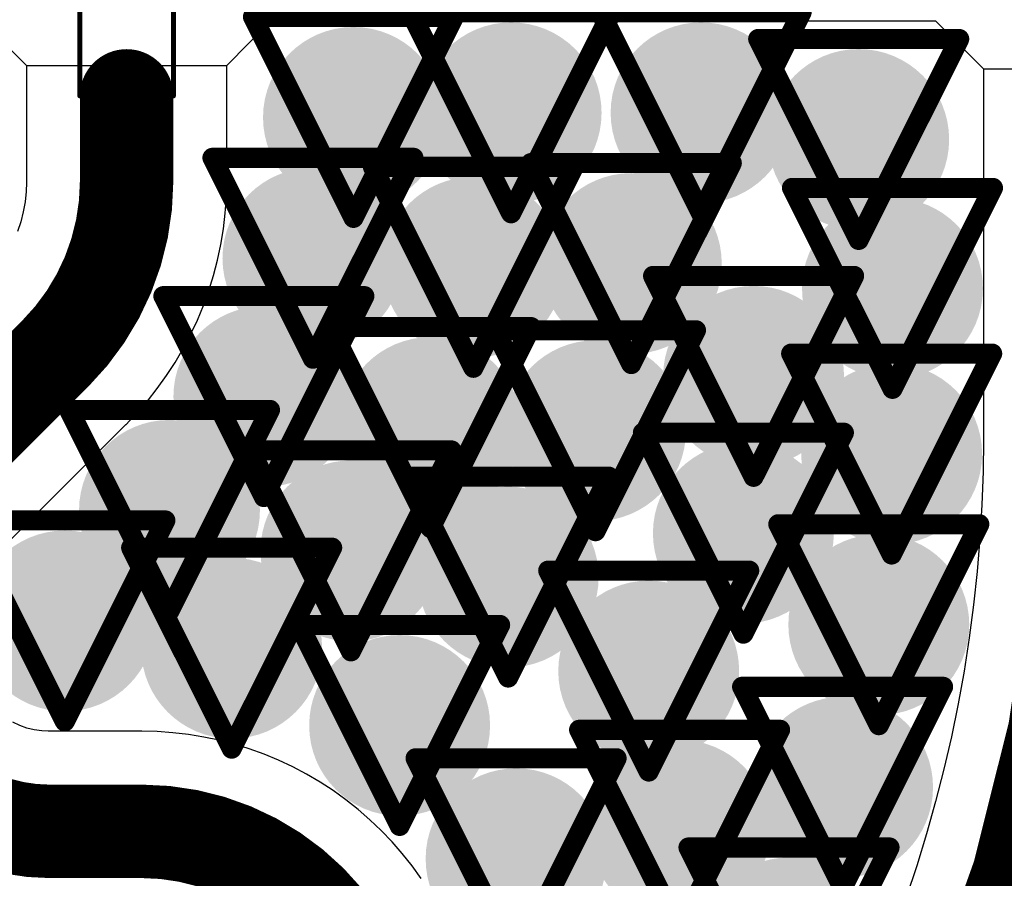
# Model space of a CAD drawing. Header units: inches. Extents: x -2.3 to 12.7, y -2.8 to 6.7.
# Tile 139 of 171: x 0.6227 to 0.7207, y 0.992 to 1.0775. Entities that reach past the tile are written whole.
import ezdxf

# ---------------------------------------------------------------- set-up
doc = ezdxf.new("R2010")
doc.units = ezdxf.units.IN
doc.header["$MEASUREMENT"] = 0
for name, color, linetype in [('Bottom Layer', 5, 'Continuous'), ('Drill Drawing', 1, 'Continuous'), ('L2_GND1', 16, 'Continuous'), ('L3_PWR1', 130, 'Continuous'), ('Top Layer', 1, 'Continuous'), ('TX', 56, 'Continuous'), ('Via Holes', 16, 'Continuous')]:
    doc.layers.add(name, color=color, linetype=linetype)

msp = doc.modelspace()

# ---------------------------------------------------------------- hatches: boundary and pattern name
at = {"layer": 'Bottom Layer'}
h = msp.add_hatch(color=5, dxfattribs=at)
edge = h.paths.add_edge_path()
edge.add_arc((0.6559052, 1.0677742), 0.009, 0, 360)
h = msp.add_hatch(color=5, dxfattribs=at)
edge = h.paths.add_edge_path()
edge.add_arc((0.6715911, 1.0682354), 0.009, 0, 360)
h = msp.add_hatch(color=5, dxfattribs=at)
edge = h.paths.add_edge_path()
edge.add_arc((0.6904906, 1.0682354), 0.009, 0, 360)
h = msp.add_hatch(color=5, dxfattribs=at)
edge = h.paths.add_edge_path()
edge.add_arc((0.7061736, 1.0655822), 0.009, 0, 360)
h = msp.add_hatch(color=5, dxfattribs=at)
edge = h.paths.add_edge_path()
edge.add_arc((0.6518714, 1.0537586), 0.009, 0, 360)
h = msp.add_hatch(color=5, dxfattribs=at)
edge = h.paths.add_edge_path()
edge.add_arc((0.6835486, 1.0532298), 0.009, 0, 360)
h = msp.add_hatch(color=5, dxfattribs=at)
edge = h.paths.add_edge_path()
edge.add_arc((0.6678362, 1.0528558), 0.009, 0, 360)
h = msp.add_hatch(color=5, dxfattribs=at)
edge = h.paths.add_edge_path()
edge.add_arc((0.7095342, 1.0507586), 0.009, 0, 360)
h = msp.add_hatch(color=5, dxfattribs=at)
edge = h.paths.add_edge_path()
edge.add_arc((0.6957168, 1.0420046), 0.009, 0, 360)
h = msp.add_hatch(color=5, dxfattribs=at)
edge = h.paths.add_edge_path()
edge.add_arc((0.64699, 1.0399922), 0.009, 0, 360)
h = msp.add_hatch(color=5, dxfattribs=at)
edge = h.paths.add_edge_path()
edge.add_arc((0.6635738, 1.0369114), 0.009, 0, 360)
h = msp.add_hatch(color=5, dxfattribs=at)
edge = h.paths.add_edge_path()
edge.add_arc((0.6799852, 1.036593), 0.009, 0, 360)
h = msp.add_hatch(color=5, dxfattribs=at)
edge = h.paths.add_edge_path()
edge.add_arc((0.709454, 1.0342718), 0.009, 0, 360)
h = msp.add_hatch(color=5, dxfattribs=at)
edge = h.paths.add_edge_path()
edge.add_arc((0.6375978, 1.0286678), 0.009, 0, 360)
h = msp.add_hatch(color=5, dxfattribs=at)
edge = h.paths.add_edge_path()
edge.add_arc((0.6947002, 1.0263946), 0.009, 0, 360)
h = msp.add_hatch(color=5, dxfattribs=at)
edge = h.paths.add_edge_path()
edge.add_arc((0.6556556, 1.0246342), 0.009, 0, 360)
h = msp.add_hatch(color=5, dxfattribs=at)
edge = h.paths.add_edge_path()
edge.add_arc((0.6712988, 1.0220282), 0.009, 0, 360)
h = msp.add_hatch(color=5, dxfattribs=at)
edge = h.paths.add_edge_path()
edge.add_arc((0.6271858, 1.0176654), 0.009, 0, 360)
h = msp.add_hatch(color=5, dxfattribs=at)
edge = h.paths.add_edge_path()
edge.add_arc((0.7081746, 1.0172882), 0.009, 0, 360)
h = msp.add_hatch(color=5, dxfattribs=at)
edge = h.paths.add_edge_path()
edge.add_arc((0.6437842, 1.0149514), 0.009, 0, 360)
h = msp.add_hatch(color=5, dxfattribs=at)
edge = h.paths.add_edge_path()
edge.add_arc((0.6852808, 1.012673), 0.009, 0, 360)
h = msp.add_hatch(color=5, dxfattribs=at)
edge = h.paths.add_edge_path()
edge.add_arc((0.660497, 1.0072582), 0.009, 0, 360)
h = msp.add_hatch(color=5, dxfattribs=at)
edge = h.paths.add_edge_path()
edge.add_arc((0.7045716, 1.0011082), 0.009, 0, 360)
h = msp.add_hatch(color=5, dxfattribs=at)
edge = h.paths.add_edge_path()
edge.add_arc((0.6883542, 0.9968258), 0.009, 0, 360)
h = msp.add_hatch(color=5, dxfattribs=at)
edge = h.paths.add_edge_path()
edge.add_arc((0.6720858, 0.9939926), 0.009, 0, 360)
h = msp.add_hatch(color=5, dxfattribs=at)
edge = h.paths.add_edge_path()
edge.add_arc((0.6992392, 0.985117), 0.009, 0, 360)
at = {"layer": 'L2_GND1'}
h = msp.add_hatch(color=16, dxfattribs=at)
edge = h.paths.add_edge_path()
edge.add_arc((0.6559052, 1.0677742), 0.009, 0, 360)
h = msp.add_hatch(color=16, dxfattribs=at)
edge = h.paths.add_edge_path()
edge.add_arc((0.6715911, 1.0682354), 0.009, 0, 360)
h = msp.add_hatch(color=16, dxfattribs=at)
edge = h.paths.add_edge_path()
edge.add_arc((0.6904906, 1.0682354), 0.009, 0, 360)
h = msp.add_hatch(color=16, dxfattribs=at)
edge = h.paths.add_edge_path()
edge.add_arc((0.7061736, 1.0655822), 0.009, 0, 360)
h = msp.add_hatch(color=16, dxfattribs=at)
edge = h.paths.add_edge_path()
edge.add_arc((0.6518714, 1.0537586), 0.009, 0, 360)
h = msp.add_hatch(color=16, dxfattribs=at)
edge = h.paths.add_edge_path()
edge.add_arc((0.6835486, 1.0532298), 0.009, 0, 360)
h = msp.add_hatch(color=16, dxfattribs=at)
edge = h.paths.add_edge_path()
edge.add_arc((0.6678362, 1.0528558), 0.009, 0, 360)
h = msp.add_hatch(color=16, dxfattribs=at)
edge = h.paths.add_edge_path()
edge.add_arc((0.7095342, 1.0507586), 0.009, 0, 360)
h = msp.add_hatch(color=16, dxfattribs=at)
edge = h.paths.add_edge_path()
edge.add_arc((0.6957168, 1.0420046), 0.009, 0, 360)
h = msp.add_hatch(color=16, dxfattribs=at)
edge = h.paths.add_edge_path()
edge.add_arc((0.64699, 1.0399922), 0.009, 0, 360)
h = msp.add_hatch(color=16, dxfattribs=at)
edge = h.paths.add_edge_path()
edge.add_arc((0.6635738, 1.0369114), 0.009, 0, 360)
h = msp.add_hatch(color=16, dxfattribs=at)
edge = h.paths.add_edge_path()
edge.add_arc((0.6799852, 1.036593), 0.009, 0, 360)
h = msp.add_hatch(color=16, dxfattribs=at)
edge = h.paths.add_edge_path()
edge.add_arc((0.709454, 1.0342718), 0.009, 0, 360)
h = msp.add_hatch(color=16, dxfattribs=at)
edge = h.paths.add_edge_path()
edge.add_arc((0.6375978, 1.0286678), 0.009, 0, 360)
h = msp.add_hatch(color=16, dxfattribs=at)
edge = h.paths.add_edge_path()
edge.add_arc((0.6947002, 1.0263946), 0.009, 0, 360)
h = msp.add_hatch(color=16, dxfattribs=at)
edge = h.paths.add_edge_path()
edge.add_arc((0.6556556, 1.0246342), 0.009, 0, 360)
h = msp.add_hatch(color=16, dxfattribs=at)
edge = h.paths.add_edge_path()
edge.add_arc((0.6712988, 1.0220282), 0.009, 0, 360)
h = msp.add_hatch(color=16, dxfattribs=at)
edge = h.paths.add_edge_path()
edge.add_arc((0.6271858, 1.0176654), 0.009, 0, 360)
h = msp.add_hatch(color=16, dxfattribs=at)
edge = h.paths.add_edge_path()
edge.add_arc((0.7081746, 1.0172882), 0.009, 0, 360)
h = msp.add_hatch(color=16, dxfattribs=at)
edge = h.paths.add_edge_path()
edge.add_arc((0.6437842, 1.0149514), 0.009, 0, 360)
h = msp.add_hatch(color=16, dxfattribs=at)
edge = h.paths.add_edge_path()
edge.add_arc((0.6852808, 1.012673), 0.009, 0, 360)
h = msp.add_hatch(color=16, dxfattribs=at)
edge = h.paths.add_edge_path()
edge.add_arc((0.660497, 1.0072582), 0.009, 0, 360)
h = msp.add_hatch(color=16, dxfattribs=at)
edge = h.paths.add_edge_path()
edge.add_arc((0.7045716, 1.0011082), 0.009, 0, 360)
h = msp.add_hatch(color=16, dxfattribs=at)
edge = h.paths.add_edge_path()
edge.add_arc((0.6883542, 0.9968258), 0.009, 0, 360)
h = msp.add_hatch(color=16, dxfattribs=at)
edge = h.paths.add_edge_path()
edge.add_arc((0.6720858, 0.9939926), 0.009, 0, 360)
h = msp.add_hatch(color=16, dxfattribs=at)
edge = h.paths.add_edge_path()
edge.add_arc((0.6992392, 0.985117), 0.009, 0, 360)
at = {"layer": 'L3_PWR1'}
h = msp.add_hatch(color=130, dxfattribs=at)
edge = h.paths.add_edge_path()
edge.add_arc((0.6559052, 1.0677742), 0.009, 0, 360)
h = msp.add_hatch(color=130, dxfattribs=at)
edge = h.paths.add_edge_path()
edge.add_arc((0.6715911, 1.0682354), 0.009, 0, 360)
h = msp.add_hatch(color=130, dxfattribs=at)
edge = h.paths.add_edge_path()
edge.add_arc((0.6904906, 1.0682354), 0.009, 0, 360)
h = msp.add_hatch(color=130, dxfattribs=at)
edge = h.paths.add_edge_path()
edge.add_arc((0.7061736, 1.0655822), 0.009, 0, 360)
h = msp.add_hatch(color=130, dxfattribs=at)
edge = h.paths.add_edge_path()
edge.add_arc((0.6518714, 1.0537586), 0.009, 0, 360)
h = msp.add_hatch(color=130, dxfattribs=at)
edge = h.paths.add_edge_path()
edge.add_arc((0.6835486, 1.0532298), 0.009, 0, 360)
h = msp.add_hatch(color=130, dxfattribs=at)
edge = h.paths.add_edge_path()
edge.add_arc((0.6678362, 1.0528558), 0.009, 0, 360)
h = msp.add_hatch(color=130, dxfattribs=at)
edge = h.paths.add_edge_path()
edge.add_arc((0.7095342, 1.0507586), 0.009, 0, 360)
h = msp.add_hatch(color=130, dxfattribs=at)
edge = h.paths.add_edge_path()
edge.add_arc((0.6957168, 1.0420046), 0.009, 0, 360)
h = msp.add_hatch(color=130, dxfattribs=at)
edge = h.paths.add_edge_path()
edge.add_arc((0.64699, 1.0399922), 0.009, 0, 360)
h = msp.add_hatch(color=130, dxfattribs=at)
edge = h.paths.add_edge_path()
edge.add_arc((0.6635738, 1.0369114), 0.009, 0, 360)
h = msp.add_hatch(color=130, dxfattribs=at)
edge = h.paths.add_edge_path()
edge.add_arc((0.6799852, 1.036593), 0.009, 0, 360)
h = msp.add_hatch(color=130, dxfattribs=at)
edge = h.paths.add_edge_path()
edge.add_arc((0.709454, 1.0342718), 0.009, 0, 360)
h = msp.add_hatch(color=130, dxfattribs=at)
edge = h.paths.add_edge_path()
edge.add_arc((0.6375978, 1.0286678), 0.009, 0, 360)
h = msp.add_hatch(color=130, dxfattribs=at)
edge = h.paths.add_edge_path()
edge.add_arc((0.6947002, 1.0263946), 0.009, 0, 360)
h = msp.add_hatch(color=130, dxfattribs=at)
edge = h.paths.add_edge_path()
edge.add_arc((0.6556556, 1.0246342), 0.009, 0, 360)
h = msp.add_hatch(color=130, dxfattribs=at)
edge = h.paths.add_edge_path()
edge.add_arc((0.6712988, 1.0220282), 0.009, 0, 360)
h = msp.add_hatch(color=130, dxfattribs=at)
edge = h.paths.add_edge_path()
edge.add_arc((0.6271858, 1.0176654), 0.009, 0, 360)
h = msp.add_hatch(color=130, dxfattribs=at)
edge = h.paths.add_edge_path()
edge.add_arc((0.7081746, 1.0172882), 0.009, 0, 360)
h = msp.add_hatch(color=130, dxfattribs=at)
edge = h.paths.add_edge_path()
edge.add_arc((0.6437842, 1.0149514), 0.009, 0, 360)
h = msp.add_hatch(color=130, dxfattribs=at)
edge = h.paths.add_edge_path()
edge.add_arc((0.6852808, 1.012673), 0.009, 0, 360)
h = msp.add_hatch(color=130, dxfattribs=at)
edge = h.paths.add_edge_path()
edge.add_arc((0.660497, 1.0072582), 0.009, 0, 360)
h = msp.add_hatch(color=130, dxfattribs=at)
edge = h.paths.add_edge_path()
edge.add_arc((0.7045716, 1.0011082), 0.009, 0, 360)
h = msp.add_hatch(color=130, dxfattribs=at)
edge = h.paths.add_edge_path()
edge.add_arc((0.6883542, 0.9968258), 0.009, 0, 360)
h = msp.add_hatch(color=130, dxfattribs=at)
edge = h.paths.add_edge_path()
edge.add_arc((0.6720858, 0.9939926), 0.009, 0, 360)
h = msp.add_hatch(color=130, dxfattribs=at)
edge = h.paths.add_edge_path()
edge.add_arc((0.6992392, 0.985117), 0.009, 0, 360)
at = {"layer": 'Top Layer'}
h = msp.add_hatch(color=1, dxfattribs=at)
edge = h.paths.add_edge_path()
edge.add_arc((0.6559052, 1.0677742), 0.009, 0, 360)
h = msp.add_hatch(color=1, dxfattribs=at)
edge = h.paths.add_edge_path()
edge.add_arc((0.6715911, 1.0682354), 0.009, 0, 360)
h = msp.add_hatch(color=1, dxfattribs=at)
edge = h.paths.add_edge_path()
edge.add_arc((0.6904906, 1.0682354), 0.009, 0, 360)
h = msp.add_hatch(color=1, dxfattribs=at)
edge = h.paths.add_edge_path()
edge.add_arc((0.7061736, 1.0655822), 0.009, 0, 360)
h = msp.add_hatch(color=1, dxfattribs=at)
edge = h.paths.add_edge_path()
edge.add_arc((0.6518714, 1.0537586), 0.009, 0, 360)
h = msp.add_hatch(color=1, dxfattribs=at)
edge = h.paths.add_edge_path()
edge.add_arc((0.6835486, 1.0532298), 0.009, 0, 360)
h = msp.add_hatch(color=1, dxfattribs=at)
edge = h.paths.add_edge_path()
edge.add_arc((0.6678362, 1.0528558), 0.009, 0, 360)
h = msp.add_hatch(color=1, dxfattribs=at)
edge = h.paths.add_edge_path()
edge.add_arc((0.7095342, 1.0507586), 0.009, 0, 360)
h = msp.add_hatch(color=1, dxfattribs=at)
edge = h.paths.add_edge_path()
edge.add_arc((0.6957168, 1.0420046), 0.009, 0, 360)
h = msp.add_hatch(color=1, dxfattribs=at)
edge = h.paths.add_edge_path()
edge.add_arc((0.64699, 1.0399922), 0.009, 0, 360)
h = msp.add_hatch(color=1, dxfattribs=at)
edge = h.paths.add_edge_path()
edge.add_arc((0.6635738, 1.0369114), 0.009, 0, 360)
h = msp.add_hatch(color=1, dxfattribs=at)
edge = h.paths.add_edge_path()
edge.add_arc((0.6799852, 1.036593), 0.009, 0, 360)
h = msp.add_hatch(color=1, dxfattribs=at)
edge = h.paths.add_edge_path()
edge.add_arc((0.709454, 1.0342718), 0.009, 0, 360)
h = msp.add_hatch(color=1, dxfattribs=at)
edge = h.paths.add_edge_path()
edge.add_arc((0.6375978, 1.0286678), 0.009, 0, 360)
h = msp.add_hatch(color=1, dxfattribs=at)
edge = h.paths.add_edge_path()
edge.add_arc((0.6947002, 1.0263946), 0.009, 0, 360)
h = msp.add_hatch(color=1, dxfattribs=at)
edge = h.paths.add_edge_path()
edge.add_arc((0.6556556, 1.0246342), 0.009, 0, 360)
h = msp.add_hatch(color=1, dxfattribs=at)
edge = h.paths.add_edge_path()
edge.add_arc((0.6712988, 1.0220282), 0.009, 0, 360)
h = msp.add_hatch(color=1, dxfattribs=at)
edge = h.paths.add_edge_path()
edge.add_arc((0.6271858, 1.0176654), 0.009, 0, 360)
h = msp.add_hatch(color=1, dxfattribs=at)
edge = h.paths.add_edge_path()
edge.add_arc((0.7081746, 1.0172882), 0.009, 0, 360)
h = msp.add_hatch(color=1, dxfattribs=at)
edge = h.paths.add_edge_path()
edge.add_arc((0.6437842, 1.0149514), 0.009, 0, 360)
h = msp.add_hatch(color=1, dxfattribs=at)
edge = h.paths.add_edge_path()
edge.add_arc((0.6852808, 1.012673), 0.009, 0, 360)
h = msp.add_hatch(color=1, dxfattribs=at)
edge = h.paths.add_edge_path()
edge.add_arc((0.660497, 1.0072582), 0.009, 0, 360)
h = msp.add_hatch(color=1, dxfattribs=at)
edge = h.paths.add_edge_path()
edge.add_arc((0.7045716, 1.0011082), 0.009, 0, 360)
h = msp.add_hatch(color=1, dxfattribs=at)
edge = h.paths.add_edge_path()
edge.add_arc((0.6883542, 0.9968258), 0.009, 0, 360)
h = msp.add_hatch(color=1, dxfattribs=at)
edge = h.paths.add_edge_path()
edge.add_arc((0.6720858, 0.9939926), 0.009, 0, 360)
h = msp.add_hatch(color=1, dxfattribs=at)
edge = h.paths.add_edge_path()
edge.add_arc((0.6992392, 0.985117), 0.009, 0, 360)
at = {"layer": 'Via Holes'}
h = msp.add_hatch(color=7, dxfattribs=at)
edge = h.paths.add_edge_path()
edge.add_arc((0.6559052, 1.0677742), 0.004, 0, 360)
h = msp.add_hatch(color=7, dxfattribs=at)
edge = h.paths.add_edge_path()
edge.add_arc((0.6715911, 1.0682354), 0.004, 0, 360)
h = msp.add_hatch(color=7, dxfattribs=at)
edge = h.paths.add_edge_path()
edge.add_arc((0.6904906, 1.0682354), 0.004, 0, 360)
h = msp.add_hatch(color=7, dxfattribs=at)
edge = h.paths.add_edge_path()
edge.add_arc((0.7061736, 1.0655822), 0.004, 0, 360)
h = msp.add_hatch(color=7, dxfattribs=at)
edge = h.paths.add_edge_path()
edge.add_arc((0.6518714, 1.0537586), 0.004, 0, 360)
h = msp.add_hatch(color=7, dxfattribs=at)
edge = h.paths.add_edge_path()
edge.add_arc((0.6835486, 1.0532298), 0.004, 0, 360)
h = msp.add_hatch(color=7, dxfattribs=at)
edge = h.paths.add_edge_path()
edge.add_arc((0.6678362, 1.0528558), 0.004, 0, 360)
h = msp.add_hatch(color=7, dxfattribs=at)
edge = h.paths.add_edge_path()
edge.add_arc((0.7095342, 1.0507586), 0.004, 0, 360)
h = msp.add_hatch(color=7, dxfattribs=at)
edge = h.paths.add_edge_path()
edge.add_arc((0.6957168, 1.0420046), 0.004, 0, 360)
h = msp.add_hatch(color=7, dxfattribs=at)
edge = h.paths.add_edge_path()
edge.add_arc((0.64699, 1.0399922), 0.004, 0, 360)
h = msp.add_hatch(color=7, dxfattribs=at)
edge = h.paths.add_edge_path()
edge.add_arc((0.6635738, 1.0369114), 0.004, 0, 360)
h = msp.add_hatch(color=7, dxfattribs=at)
edge = h.paths.add_edge_path()
edge.add_arc((0.6799852, 1.036593), 0.004, 0, 360)
h = msp.add_hatch(color=7, dxfattribs=at)
edge = h.paths.add_edge_path()
edge.add_arc((0.709454, 1.0342718), 0.004, 0, 360)
h = msp.add_hatch(color=7, dxfattribs=at)
edge = h.paths.add_edge_path()
edge.add_arc((0.6375978, 1.0286678), 0.004, 0, 360)
h = msp.add_hatch(color=7, dxfattribs=at)
edge = h.paths.add_edge_path()
edge.add_arc((0.6947002, 1.0263946), 0.004, 0, 360)
h = msp.add_hatch(color=7, dxfattribs=at)
edge = h.paths.add_edge_path()
edge.add_arc((0.6556556, 1.0246342), 0.004, 0, 360)
h = msp.add_hatch(color=7, dxfattribs=at)
edge = h.paths.add_edge_path()
edge.add_arc((0.6712988, 1.0220282), 0.004, 0, 360)
h = msp.add_hatch(color=7, dxfattribs=at)
edge = h.paths.add_edge_path()
edge.add_arc((0.6271858, 1.0176654), 0.004, 0, 360)
h = msp.add_hatch(color=7, dxfattribs=at)
edge = h.paths.add_edge_path()
edge.add_arc((0.7081746, 1.0172882), 0.004, 0, 360)
h = msp.add_hatch(color=7, dxfattribs=at)
edge = h.paths.add_edge_path()
edge.add_arc((0.6437842, 1.0149514), 0.004, 0, 360)
h = msp.add_hatch(color=7, dxfattribs=at)
edge = h.paths.add_edge_path()
edge.add_arc((0.6852808, 1.012673), 0.004, 0, 360)
h = msp.add_hatch(color=7, dxfattribs=at)
edge = h.paths.add_edge_path()
edge.add_arc((0.660497, 1.0072582), 0.004, 0, 360)
h = msp.add_hatch(color=7, dxfattribs=at)
edge = h.paths.add_edge_path()
edge.add_arc((0.7045716, 1.0011082), 0.004, 0, 360)
h = msp.add_hatch(color=7, dxfattribs=at)
edge = h.paths.add_edge_path()
edge.add_arc((0.6883542, 0.9968258), 0.004, 0, 360)
h = msp.add_hatch(color=7, dxfattribs=at)
edge = h.paths.add_edge_path()
edge.add_arc((0.6720858, 0.9939926), 0.004, 0, 360)

# ---------------------------------------------------------------- linework, layer by layer
at = {"layer": 'Drill Drawing'}
for points in [[(0.6459052, 1.0777742, 0.002, 0.002, 0), (0.6659052, 1.0777742, 0.002, 0.002, 0)], [(0.6459052, 1.0777742, 0.002, 0.002, 0), (0.6559052, 1.0577742, 0.002, 0.002, 0)], [(0.6559052, 1.0577742, 0.002, 0.002, 0), (0.6659052, 1.0777742, 0.002, 0.002, 0)], [(0.6615911, 1.0782354, 0.002, 0.002, 0), (0.6815911, 1.0782354, 0.002, 0.002, 0)], [(0.6615911, 1.0782354, 0.002, 0.002, 0), (0.6715911, 1.0582354, 0.002, 0.002, 0)], [(0.6715911, 1.0582354, 0.002, 0.002, 0), (0.6815911, 1.0782354, 0.002, 0.002, 0)], [(0.6804906, 1.0782354, 0.002, 0.002, 0), (0.7004906, 1.0782354, 0.002, 0.002, 0)], [(0.6804906, 1.0782354, 0.002, 0.002, 0), (0.6904906, 1.0582354, 0.002, 0.002, 0)], [(0.6904906, 1.0582354, 0.002, 0.002, 0), (0.7004906, 1.0782354, 0.002, 0.002, 0)], [(0.6961736, 1.0755822, 0.002, 0.002, 0), (0.7161736, 1.0755822, 0.002, 0.002, 0)], [(0.6961736, 1.0755822, 0.002, 0.002, 0), (0.7061736, 1.0555822, 0.002, 0.002, 0)], [(0.7061736, 1.0555822, 0.002, 0.002, 0), (0.7161736, 1.0755822, 0.002, 0.002, 0)], [(0.6418714, 1.0637586, 0.002, 0.002, 0), (0.6618714, 1.0637586, 0.002, 0.002, 0)], [(0.6418714, 1.0637586, 0.002, 0.002, 0), (0.6518714, 1.0437586, 0.002, 0.002, 0)], [(0.6518714, 1.0437586, 0.002, 0.002, 0), (0.6618714, 1.0637586, 0.002, 0.002, 0)], [(0.6735486, 1.0632298, 0.002, 0.002, 0), (0.6935486, 1.0632298, 0.002, 0.002, 0)], [(0.6735486, 1.0632298, 0.002, 0.002, 0), (0.6835486, 1.0432298, 0.002, 0.002, 0)], [(0.6835486, 1.0432298, 0.002, 0.002, 0), (0.6935486, 1.0632298, 0.002, 0.002, 0)], [(0.6578362, 1.0628558, 0.002, 0.002, 0), (0.6778362, 1.0628558, 0.002, 0.002, 0)], [(0.6578362, 1.0628558, 0.002, 0.002, 0), (0.6678362, 1.0428558, 0.002, 0.002, 0)], [(0.6678362, 1.0428558, 0.002, 0.002, 0), (0.6778362, 1.0628558, 0.002, 0.002, 0)], [(0.6995342, 1.0607586, 0.002, 0.002, 0), (0.7195342, 1.0607586, 0.002, 0.002, 0)], [(0.6995342, 1.0607586, 0.002, 0.002, 0), (0.7095342, 1.0407586, 0.002, 0.002, 0)], [(0.7095342, 1.0407586, 0.002, 0.002, 0), (0.7195342, 1.0607586, 0.002, 0.002, 0)], [(0.6857168, 1.0520046, 0.002, 0.002, 0), (0.7057168, 1.0520046, 0.002, 0.002, 0)], [(0.6857168, 1.0520046, 0.002, 0.002, 0), (0.6957168, 1.0320046, 0.002, 0.002, 0)], [(0.6957168, 1.0320046, 0.002, 0.002, 0), (0.7057168, 1.0520046, 0.002, 0.002, 0)], [(0.63699, 1.0499922, 0.002, 0.002, 0), (0.65699, 1.0499922, 0.002, 0.002, 0)], [(0.63699, 1.0499922, 0.002, 0.002, 0), (0.64699, 1.0299922, 0.002, 0.002, 0)], [(0.64699, 1.0299922, 0.002, 0.002, 0), (0.65699, 1.0499922, 0.002, 0.002, 0)], [(0.6535738, 1.0469114, 0.002, 0.002, 0), (0.6735738, 1.0469114, 0.002, 0.002, 0)], [(0.6535738, 1.0469114, 0.002, 0.002, 0), (0.6635738, 1.0269114, 0.002, 0.002, 0)], [(0.6635738, 1.0269114, 0.002, 0.002, 0), (0.6735738, 1.0469114, 0.002, 0.002, 0)], [(0.6699852, 1.046593, 0.002, 0.002, 0), (0.6899852, 1.046593, 0.002, 0.002, 0)], [(0.6699852, 1.046593, 0.002, 0.002, 0), (0.6799852, 1.026593, 0.002, 0.002, 0)], [(0.6799852, 1.026593, 0.002, 0.002, 0), (0.6899852, 1.046593, 0.002, 0.002, 0)], [(0.699454, 1.0442718, 0.002, 0.002, 0), (0.719454, 1.0442718, 0.002, 0.002, 0)], [(0.699454, 1.0442718, 0.002, 0.002, 0), (0.709454, 1.0242718, 0.002, 0.002, 0)], [(0.709454, 1.0242718, 0.002, 0.002, 0), (0.719454, 1.0442718, 0.002, 0.002, 0)], [(0.6275978, 1.0386678, 0.002, 0.002, 0), (0.6475978, 1.0386678, 0.002, 0.002, 0)], [(0.6275978, 1.0386678, 0.002, 0.002, 0), (0.6375978, 1.0186678, 0.002, 0.002, 0)], [(0.6375978, 1.0186678, 0.002, 0.002, 0), (0.6475978, 1.0386678, 0.002, 0.002, 0)], [(0.6847002, 1.0363946, 0.002, 0.002, 0), (0.7047002, 1.0363946, 0.002, 0.002, 0)], [(0.6847002, 1.0363946, 0.002, 0.002, 0), (0.6947002, 1.0163946, 0.002, 0.002, 0)], [(0.6947002, 1.0163946, 0.002, 0.002, 0), (0.7047002, 1.0363946, 0.002, 0.002, 0)], [(0.6456556, 1.0346342, 0.002, 0.002, 0), (0.6656556, 1.0346342, 0.002, 0.002, 0)], [(0.6456556, 1.0346342, 0.002, 0.002, 0), (0.6556556, 1.0146342, 0.002, 0.002, 0)], [(0.6556556, 1.0146342, 0.002, 0.002, 0), (0.6656556, 1.0346342, 0.002, 0.002, 0)], [(0.6612988, 1.0320282, 0.002, 0.002, 0), (0.6812988, 1.0320282, 0.002, 0.002, 0)], [(0.6612988, 1.0320282, 0.002, 0.002, 0), (0.6712988, 1.0120282, 0.002, 0.002, 0)], [(0.6712988, 1.0120282, 0.002, 0.002, 0), (0.6812988, 1.0320282, 0.002, 0.002, 0)], [(0.6171858, 1.0276654, 0.002, 0.002, 0), (0.6371858, 1.0276654, 0.002, 0.002, 0)], [(0.6171858, 1.0276654, 0.002, 0.002, 0), (0.6271858, 1.0076654, 0.002, 0.002, 0)], [(0.6271858, 1.0076654, 0.002, 0.002, 0), (0.6371858, 1.0276654, 0.002, 0.002, 0)], [(0.6981746, 1.0272882, 0.002, 0.002, 0), (0.7181746, 1.0272882, 0.002, 0.002, 0)], [(0.6981746, 1.0272882, 0.002, 0.002, 0), (0.7081746, 1.0072882, 0.002, 0.002, 0)], [(0.7081746, 1.0072882, 0.002, 0.002, 0), (0.7181746, 1.0272882, 0.002, 0.002, 0)], [(0.6337842, 1.0249514, 0.002, 0.002, 0), (0.6537842, 1.0249514, 0.002, 0.002, 0)], [(0.6337842, 1.0249514, 0.002, 0.002, 0), (0.6437842, 1.0049514, 0.002, 0.002, 0)], [(0.6437842, 1.0049514, 0.002, 0.002, 0), (0.6537842, 1.0249514, 0.002, 0.002, 0)], [(0.6752808, 1.022673, 0.002, 0.002, 0), (0.6952808, 1.022673, 0.002, 0.002, 0)], [(0.6752808, 1.022673, 0.002, 0.002, 0), (0.6852808, 1.002673, 0.002, 0.002, 0)], [(0.6852808, 1.002673, 0.002, 0.002, 0), (0.6952808, 1.022673, 0.002, 0.002, 0)], [(0.650497, 1.0172582, 0.002, 0.002, 0), (0.670497, 1.0172582, 0.002, 0.002, 0)], [(0.650497, 1.0172582, 0.002, 0.002, 0), (0.660497, 0.9972582, 0.002, 0.002, 0)], [(0.660497, 0.9972582, 0.002, 0.002, 0), (0.670497, 1.0172582, 0.002, 0.002, 0)], [(0.6945716, 1.0111082, 0.002, 0.002, 0), (0.7145716, 1.0111082, 0.002, 0.002, 0)], [(0.6945716, 1.0111082, 0.002, 0.002, 0), (0.7045716, 0.9911082, 0.002, 0.002, 0)], [(0.7045716, 0.9911082, 0.002, 0.002, 0), (0.7145716, 1.0111082, 0.002, 0.002, 0)], [(0.6783542, 1.0068258, 0.002, 0.002, 0), (0.6983542, 1.0068258, 0.002, 0.002, 0)], [(0.6783542, 1.0068258, 0.002, 0.002, 0), (0.6883542, 0.9868258, 0.002, 0.002, 0)], [(0.6883542, 0.9868258, 0.002, 0.002, 0), (0.6983542, 1.0068258, 0.002, 0.002, 0)], [(0.6620858, 1.0039926, 0.002, 0.002, 0), (0.6820858, 1.0039926, 0.002, 0.002, 0)], [(0.6620858, 1.0039926, 0.002, 0.002, 0), (0.6720858, 0.9839926, 0.002, 0.002, 0)], [(0.6720858, 0.9839926, 0.002, 0.002, 0), (0.6820858, 1.0039926, 0.002, 0.002, 0)], [(0.6892392, 0.995117, 0.002, 0.002, 0), (0.7092392, 0.995117, 0.002, 0.002, 0)], [(0.6892392, 0.995117, 0.002, 0.002, 0), (0.6992392, 0.975117, 0.002, 0.002, 0)], [(0.6992392, 0.975117, 0.002, 0.002, 0), (0.7092392, 0.995117, 0.002, 0.002, 0)]]:
    msp.add_lwpolyline(points, format="xyseb", dxfattribs=at)
for points in [[(0.6454052, 1.0777742, 0.001, 0.001, 1), (0.6464052, 1.0777742, 0.001, 0.001, 1)], [(0.6454052, 1.0777742, 0.001, 0.001, 1), (0.6464052, 1.0777742, 0.001, 0.001, 1)], [(0.6610911, 1.0782354, 0.001, 0.001, 1), (0.6620911, 1.0782354, 0.001, 0.001, 1)], [(0.6610911, 1.0782354, 0.001, 0.001, 1), (0.6620911, 1.0782354, 0.001, 0.001, 1)], [(0.6654052, 1.0777742, 0.001, 0.001, 1), (0.6664052, 1.0777742, 0.001, 0.001, 1)], [(0.6654052, 1.0777742, 0.001, 0.001, 1), (0.6664052, 1.0777742, 0.001, 0.001, 1)], [(0.6799906, 1.0782354, 0.001, 0.001, 1), (0.6809906, 1.0782354, 0.001, 0.001, 1)], [(0.6799906, 1.0782354, 0.001, 0.001, 1), (0.6809906, 1.0782354, 0.001, 0.001, 1)], [(0.6810911, 1.0782354, 0.001, 0.001, 1), (0.6820911, 1.0782354, 0.001, 0.001, 1)], [(0.6810911, 1.0782354, 0.001, 0.001, 1), (0.6820911, 1.0782354, 0.001, 0.001, 1)], [(0.6999906, 1.0782354, 0.001, 0.001, 1), (0.7009906, 1.0782354, 0.001, 0.001, 1)], [(0.6999906, 1.0782354, 0.001, 0.001, 1), (0.7009906, 1.0782354, 0.001, 0.001, 1)], [(0.6956736, 1.0755822, 0.001, 0.001, 1), (0.6966736, 1.0755822, 0.001, 0.001, 1)], [(0.6956736, 1.0755822, 0.001, 0.001, 1), (0.6966736, 1.0755822, 0.001, 0.001, 1)], [(0.7156736, 1.0755822, 0.001, 0.001, 1), (0.7166736, 1.0755822, 0.001, 0.001, 1)], [(0.7156736, 1.0755822, 0.001, 0.001, 1), (0.7166736, 1.0755822, 0.001, 0.001, 1)], [(0.6413714, 1.0637586, 0.001, 0.001, 1), (0.6423714, 1.0637586, 0.001, 0.001, 1)], [(0.6413714, 1.0637586, 0.001, 0.001, 1), (0.6423714, 1.0637586, 0.001, 0.001, 1)], [(0.6613714, 1.0637586, 0.001, 0.001, 1), (0.6623714, 1.0637586, 0.001, 0.001, 1)], [(0.6613714, 1.0637586, 0.001, 0.001, 1), (0.6623714, 1.0637586, 0.001, 0.001, 1)], [(0.6730486, 1.0632298, 0.001, 0.001, 1), (0.6740486, 1.0632298, 0.001, 0.001, 1)], [(0.6730486, 1.0632298, 0.001, 0.001, 1), (0.6740486, 1.0632298, 0.001, 0.001, 1)], [(0.6930486, 1.0632298, 0.001, 0.001, 1), (0.6940486, 1.0632298, 0.001, 0.001, 1)], [(0.6930486, 1.0632298, 0.001, 0.001, 1), (0.6940486, 1.0632298, 0.001, 0.001, 1)], [(0.6573362, 1.0628558, 0.001, 0.001, 1), (0.6583362, 1.0628558, 0.001, 0.001, 1)], [(0.6573362, 1.0628558, 0.001, 0.001, 1), (0.6583362, 1.0628558, 0.001, 0.001, 1)], [(0.6773362, 1.0628558, 0.001, 0.001, 1), (0.6783362, 1.0628558, 0.001, 0.001, 1)], [(0.6773362, 1.0628558, 0.001, 0.001, 1), (0.6783362, 1.0628558, 0.001, 0.001, 1)], [(0.6990342, 1.0607586, 0.001, 0.001, 1), (0.7000342, 1.0607586, 0.001, 0.001, 1)], [(0.6990342, 1.0607586, 0.001, 0.001, 1), (0.7000342, 1.0607586, 0.001, 0.001, 1)], [(0.7190342, 1.0607586, 0.001, 0.001, 1), (0.7200342, 1.0607586, 0.001, 0.001, 1)], [(0.7190342, 1.0607586, 0.001, 0.001, 1), (0.7200342, 1.0607586, 0.001, 0.001, 1)], [(0.6710911, 1.0582354, 0.001, 0.001, 1), (0.6720911, 1.0582354, 0.001, 0.001, 1)], [(0.6710911, 1.0582354, 0.001, 0.001, 1), (0.6720911, 1.0582354, 0.001, 0.001, 1)], [(0.6899906, 1.0582354, 0.001, 0.001, 1), (0.6909906, 1.0582354, 0.001, 0.001, 1)], [(0.6899906, 1.0582354, 0.001, 0.001, 1), (0.6909906, 1.0582354, 0.001, 0.001, 1)], [(0.6554052, 1.0577742, 0.001, 0.001, 1), (0.6564052, 1.0577742, 0.001, 0.001, 1)], [(0.6554052, 1.0577742, 0.001, 0.001, 1), (0.6564052, 1.0577742, 0.001, 0.001, 1)], [(0.7056736, 1.0555822, 0.001, 0.001, 1), (0.7066736, 1.0555822, 0.001, 0.001, 1)], [(0.7056736, 1.0555822, 0.001, 0.001, 1), (0.7066736, 1.0555822, 0.001, 0.001, 1)], [(0.6852168, 1.0520046, 0.001, 0.001, 1), (0.6862168, 1.0520046, 0.001, 0.001, 1)], [(0.6852168, 1.0520046, 0.001, 0.001, 1), (0.6862168, 1.0520046, 0.001, 0.001, 1)], [(0.7052168, 1.0520046, 0.001, 0.001, 1), (0.7062168, 1.0520046, 0.001, 0.001, 1)], [(0.7052168, 1.0520046, 0.001, 0.001, 1), (0.7062168, 1.0520046, 0.001, 0.001, 1)], [(0.63649, 1.0499922, 0.001, 0.001, 1), (0.63749, 1.0499922, 0.001, 0.001, 1)], [(0.63649, 1.0499922, 0.001, 0.001, 1), (0.63749, 1.0499922, 0.001, 0.001, 1)], [(0.65649, 1.0499922, 0.001, 0.001, 1), (0.65749, 1.0499922, 0.001, 0.001, 1)], [(0.65649, 1.0499922, 0.001, 0.001, 1), (0.65749, 1.0499922, 0.001, 0.001, 1)], [(0.6530738, 1.0469114, 0.001, 0.001, 1), (0.6540738, 1.0469114, 0.001, 0.001, 1)], [(0.6530738, 1.0469114, 0.001, 0.001, 1), (0.6540738, 1.0469114, 0.001, 0.001, 1)], [(0.6694852, 1.046593, 0.001, 0.001, 1), (0.6704852, 1.046593, 0.001, 0.001, 1)], [(0.6694852, 1.046593, 0.001, 0.001, 1), (0.6704852, 1.046593, 0.001, 0.001, 1)], [(0.6730738, 1.0469114, 0.001, 0.001, 1), (0.6740738, 1.0469114, 0.001, 0.001, 1)], [(0.6730738, 1.0469114, 0.001, 0.001, 1), (0.6740738, 1.0469114, 0.001, 0.001, 1)], [(0.6894852, 1.046593, 0.001, 0.001, 1), (0.6904852, 1.046593, 0.001, 0.001, 1)], [(0.6894852, 1.046593, 0.001, 0.001, 1), (0.6904852, 1.046593, 0.001, 0.001, 1)], [(0.6513714, 1.0437586, 0.001, 0.001, 1), (0.6523714, 1.0437586, 0.001, 0.001, 1)], [(0.6513714, 1.0437586, 0.001, 0.001, 1), (0.6523714, 1.0437586, 0.001, 0.001, 1)], [(0.698954, 1.0442718, 0.001, 0.001, 1), (0.699954, 1.0442718, 0.001, 0.001, 1)], [(0.698954, 1.0442718, 0.001, 0.001, 1), (0.699954, 1.0442718, 0.001, 0.001, 1)], [(0.718954, 1.0442718, 0.001, 0.001, 1), (0.719954, 1.0442718, 0.001, 0.001, 1)], [(0.718954, 1.0442718, 0.001, 0.001, 1), (0.719954, 1.0442718, 0.001, 0.001, 1)], [(0.6673362, 1.0428558, 0.001, 0.001, 1), (0.6683362, 1.0428558, 0.001, 0.001, 1)], [(0.6673362, 1.0428558, 0.001, 0.001, 1), (0.6683362, 1.0428558, 0.001, 0.001, 1)], [(0.6830486, 1.0432298, 0.001, 0.001, 1), (0.6840486, 1.0432298, 0.001, 0.001, 1)], [(0.6830486, 1.0432298, 0.001, 0.001, 1), (0.6840486, 1.0432298, 0.001, 0.001, 1)], [(0.7090342, 1.0407586, 0.001, 0.001, 1), (0.7100342, 1.0407586, 0.001, 0.001, 1)], [(0.7090342, 1.0407586, 0.001, 0.001, 1), (0.7100342, 1.0407586, 0.001, 0.001, 1)], [(0.6270978, 1.0386678, 0.001, 0.001, 1), (0.6280978, 1.0386678, 0.001, 0.001, 1)], [(0.6270978, 1.0386678, 0.001, 0.001, 1), (0.6280978, 1.0386678, 0.001, 0.001, 1)], [(0.6470978, 1.0386678, 0.001, 0.001, 1), (0.6480978, 1.0386678, 0.001, 0.001, 1)], [(0.6470978, 1.0386678, 0.001, 0.001, 1), (0.6480978, 1.0386678, 0.001, 0.001, 1)], [(0.6842002, 1.0363946, 0.001, 0.001, 1), (0.6852002, 1.0363946, 0.001, 0.001, 1)], [(0.6842002, 1.0363946, 0.001, 0.001, 1), (0.6852002, 1.0363946, 0.001, 0.001, 1)], [(0.7042002, 1.0363946, 0.001, 0.001, 1), (0.7052002, 1.0363946, 0.001, 0.001, 1)], [(0.7042002, 1.0363946, 0.001, 0.001, 1), (0.7052002, 1.0363946, 0.001, 0.001, 1)], [(0.6451556, 1.0346342, 0.001, 0.001, 1), (0.6461556, 1.0346342, 0.001, 0.001, 1)], [(0.6451556, 1.0346342, 0.001, 0.001, 1), (0.6461556, 1.0346342, 0.001, 0.001, 1)], [(0.6651556, 1.0346342, 0.001, 0.001, 1), (0.6661556, 1.0346342, 0.001, 0.001, 1)], [(0.6651556, 1.0346342, 0.001, 0.001, 1), (0.6661556, 1.0346342, 0.001, 0.001, 1)], [(0.6607988, 1.0320282, 0.001, 0.001, 1), (0.6617988, 1.0320282, 0.001, 0.001, 1)], [(0.6607988, 1.0320282, 0.001, 0.001, 1), (0.6617988, 1.0320282, 0.001, 0.001, 1)], [(0.6807988, 1.0320282, 0.001, 0.001, 1), (0.6817988, 1.0320282, 0.001, 0.001, 1)], [(0.6807988, 1.0320282, 0.001, 0.001, 1), (0.6817988, 1.0320282, 0.001, 0.001, 1)], [(0.6952168, 1.0320046, 0.001, 0.001, 1), (0.6962168, 1.0320046, 0.001, 0.001, 1)], [(0.6952168, 1.0320046, 0.001, 0.001, 1), (0.6962168, 1.0320046, 0.001, 0.001, 1)], [(0.64649, 1.0299922, 0.001, 0.001, 1), (0.64749, 1.0299922, 0.001, 0.001, 1)], [(0.64649, 1.0299922, 0.001, 0.001, 1), (0.64749, 1.0299922, 0.001, 0.001, 1)], [(0.6366858, 1.0276654, 0.001, 0.001, 1), (0.6376858, 1.0276654, 0.001, 0.001, 1)], [(0.6366858, 1.0276654, 0.001, 0.001, 1), (0.6376858, 1.0276654, 0.001, 0.001, 1)], [(0.6630738, 1.0269114, 0.001, 0.001, 1), (0.6640738, 1.0269114, 0.001, 0.001, 1)], [(0.6630738, 1.0269114, 0.001, 0.001, 1), (0.6640738, 1.0269114, 0.001, 0.001, 1)], [(0.6976746, 1.0272882, 0.001, 0.001, 1), (0.6986746, 1.0272882, 0.001, 0.001, 1)], [(0.6976746, 1.0272882, 0.001, 0.001, 1), (0.6986746, 1.0272882, 0.001, 0.001, 1)], [(0.7176746, 1.0272882, 0.001, 0.001, 1), (0.7186746, 1.0272882, 0.001, 0.001, 1)], [(0.7176746, 1.0272882, 0.001, 0.001, 1), (0.7186746, 1.0272882, 0.001, 0.001, 1)], [(0.6794852, 1.026593, 0.001, 0.001, 1), (0.6804852, 1.026593, 0.001, 0.001, 1)], [(0.6794852, 1.026593, 0.001, 0.001, 1), (0.6804852, 1.026593, 0.001, 0.001, 1)], [(0.6332842, 1.0249514, 0.001, 0.001, 1), (0.6342842, 1.0249514, 0.001, 0.001, 1)], [(0.6332842, 1.0249514, 0.001, 0.001, 1), (0.6342842, 1.0249514, 0.001, 0.001, 1)], [(0.6532842, 1.0249514, 0.001, 0.001, 1), (0.6542842, 1.0249514, 0.001, 0.001, 1)], [(0.6532842, 1.0249514, 0.001, 0.001, 1), (0.6542842, 1.0249514, 0.001, 0.001, 1)], [(0.708954, 1.0242718, 0.001, 0.001, 1), (0.709954, 1.0242718, 0.001, 0.001, 1)], [(0.708954, 1.0242718, 0.001, 0.001, 1), (0.709954, 1.0242718, 0.001, 0.001, 1)], [(0.6747808, 1.022673, 0.001, 0.001, 1), (0.6757808, 1.022673, 0.001, 0.001, 1)], [(0.6747808, 1.022673, 0.001, 0.001, 1), (0.6757808, 1.022673, 0.001, 0.001, 1)], [(0.6947808, 1.022673, 0.001, 0.001, 1), (0.6957808, 1.022673, 0.001, 0.001, 1)], [(0.6947808, 1.022673, 0.001, 0.001, 1), (0.6957808, 1.022673, 0.001, 0.001, 1)], [(0.6370978, 1.0186678, 0.001, 0.001, 1), (0.6380978, 1.0186678, 0.001, 0.001, 1)], [(0.6370978, 1.0186678, 0.001, 0.001, 1), (0.6380978, 1.0186678, 0.001, 0.001, 1)], [(0.649997, 1.0172582, 0.001, 0.001, 1), (0.650997, 1.0172582, 0.001, 0.001, 1)], [(0.649997, 1.0172582, 0.001, 0.001, 1), (0.650997, 1.0172582, 0.001, 0.001, 1)], [(0.669997, 1.0172582, 0.001, 0.001, 1), (0.670997, 1.0172582, 0.001, 0.001, 1)], [(0.669997, 1.0172582, 0.001, 0.001, 1), (0.670997, 1.0172582, 0.001, 0.001, 1)], [(0.6942002, 1.0163946, 0.001, 0.001, 1), (0.6952002, 1.0163946, 0.001, 0.001, 1)], [(0.6942002, 1.0163946, 0.001, 0.001, 1), (0.6952002, 1.0163946, 0.001, 0.001, 1)], [(0.6551556, 1.0146342, 0.001, 0.001, 1), (0.6561556, 1.0146342, 0.001, 0.001, 1)], [(0.6551556, 1.0146342, 0.001, 0.001, 1), (0.6561556, 1.0146342, 0.001, 0.001, 1)], [(0.6707988, 1.0120282, 0.001, 0.001, 1), (0.6717988, 1.0120282, 0.001, 0.001, 1)], [(0.6707988, 1.0120282, 0.001, 0.001, 1), (0.6717988, 1.0120282, 0.001, 0.001, 1)], [(0.6940716, 1.0111082, 0.001, 0.001, 1), (0.6950716, 1.0111082, 0.001, 0.001, 1)], [(0.6940716, 1.0111082, 0.001, 0.001, 1), (0.6950716, 1.0111082, 0.001, 0.001, 1)], [(0.7140716, 1.0111082, 0.001, 0.001, 1), (0.7150716, 1.0111082, 0.001, 0.001, 1)], [(0.7140716, 1.0111082, 0.001, 0.001, 1), (0.7150716, 1.0111082, 0.001, 0.001, 1)], [(0.6266858, 1.0076654, 0.001, 0.001, 1), (0.6276858, 1.0076654, 0.001, 0.001, 1)], [(0.6266858, 1.0076654, 0.001, 0.001, 1), (0.6276858, 1.0076654, 0.001, 0.001, 1)], [(0.7076746, 1.0072882, 0.001, 0.001, 1), (0.7086746, 1.0072882, 0.001, 0.001, 1)], [(0.7076746, 1.0072882, 0.001, 0.001, 1), (0.7086746, 1.0072882, 0.001, 0.001, 1)], [(0.6778542, 1.0068258, 0.001, 0.001, 1), (0.6788542, 1.0068258, 0.001, 0.001, 1)], [(0.6778542, 1.0068258, 0.001, 0.001, 1), (0.6788542, 1.0068258, 0.001, 0.001, 1)], [(0.6978542, 1.0068258, 0.001, 0.001, 1), (0.6988542, 1.0068258, 0.001, 0.001, 1)], [(0.6978542, 1.0068258, 0.001, 0.001, 1), (0.6988542, 1.0068258, 0.001, 0.001, 1)], [(0.6432842, 1.0049514, 0.001, 0.001, 1), (0.6442842, 1.0049514, 0.001, 0.001, 1)], [(0.6432842, 1.0049514, 0.001, 0.001, 1), (0.6442842, 1.0049514, 0.001, 0.001, 1)], [(0.6615858, 1.0039926, 0.001, 0.001, 1), (0.6625858, 1.0039926, 0.001, 0.001, 1)], [(0.6615858, 1.0039926, 0.001, 0.001, 1), (0.6625858, 1.0039926, 0.001, 0.001, 1)], [(0.6815858, 1.0039926, 0.001, 0.001, 1), (0.6825858, 1.0039926, 0.001, 0.001, 1)], [(0.6815858, 1.0039926, 0.001, 0.001, 1), (0.6825858, 1.0039926, 0.001, 0.001, 1)], [(0.6847808, 1.002673, 0.001, 0.001, 1), (0.6857808, 1.002673, 0.001, 0.001, 1)], [(0.6847808, 1.002673, 0.001, 0.001, 1), (0.6857808, 1.002673, 0.001, 0.001, 1)], [(0.659997, 0.9972582, 0.001, 0.001, 1), (0.660997, 0.9972582, 0.001, 0.001, 1)], [(0.659997, 0.9972582, 0.001, 0.001, 1), (0.660997, 0.9972582, 0.001, 0.001, 1)], [(0.6887392, 0.995117, 0.001, 0.001, 1), (0.6897392, 0.995117, 0.001, 0.001, 1)], [(0.6887392, 0.995117, 0.001, 0.001, 1), (0.6897392, 0.995117, 0.001, 0.001, 1)], [(0.7087392, 0.995117, 0.001, 0.001, 1), (0.7097392, 0.995117, 0.001, 0.001, 1)], [(0.7087392, 0.995117, 0.001, 0.001, 1), (0.7097392, 0.995117, 0.001, 0.001, 1)], [(0.7040716, 0.9911082, 0.001, 0.001, 1), (0.7050716, 0.9911082, 0.001, 0.001, 1)], [(0.7040716, 0.9911082, 0.001, 0.001, 1), (0.7050716, 0.9911082, 0.001, 0.001, 1)]]:
    msp.add_lwpolyline(points, format="xyseb", close=True, dxfattribs=at)
at = {"layer": 'Top Layer'}
for p, q in [((0.6286834, 1.0896062), (0.6286834, 1.0699211)), ((0.6379833, 1.0699211), (0.6379833, 1.0896062)), ((0.6189068, 1.0773961), (0.623367, 1.0729359)), ((0.6189068, 1.0773961), (0.6233669, 1.072936)), ((0.6432966, 1.0729357), (0.6476878, 1.0773979)), ((0.6432967, 1.0729357), (0.6476878, 1.0773979)), ((0.6476878, 1.0773979), (0.713807, 1.0774019)), ((0.6476878, 1.0773979), (0.713807, 1.0774019)), ((0.713807, 1.0774019), (0.7185877, 1.0726216)), ((0.713807, 1.0774019), (0.718586, 1.0726233)), ((0.6233669, 1.072936), (0.6233739, 1.069921)), ((0.623367, 1.0729359), (0.6432966, 1.0729357)), ((0.6432929, 1.0679356), (0.6432967, 1.0729357)), ((0.718586, 1.0726233), (0.718586, 1.069947)), ((0.7185877, 1.0726216), (0.7385137, 1.0726214)), ((0.6233739, 1.069921), (0.6233739, 1.0614223)), ((0.6286834, 1.0699211), (0.6379833, 1.0699211)), ((0.718586, 1.069947), (0.7185849, 1.0699218)), ((0.7185849, 1.0699218), (0.7185849, 1.0358606)), ((0.6432929, 1.0614223), (0.6432929, 1.0679356)), ((0.6233786, 1.061314), (0.623346, 1.0604004)), ((0.6233739, 1.0614223), (0.6233786, 1.061314)), ((0.643256, 1.0598412), (0.6432921, 1.0614029)), ((0.6432921, 1.0614029), (0.6432929, 1.0614223)), ((0.623346, 1.0604004), (0.6232367, 1.0593837)), ((0.6232367, 1.0593837), (0.6230551, 1.0583775)), ((0.6431465, 1.0582636), (0.643256, 1.0598412)), ((0.6230551, 1.0583775), (0.6228023, 1.0573867)), ((0.6429642, 1.0566926), (0.6431465, 1.0582636)), ((0.6228023, 1.0573867), (0.6224793, 1.0564165)), ((0.6427096, 1.0551318), (0.6429642, 1.0566926)), ((0.6423832, 1.0535843), (0.6427096, 1.0551318)), ((0.6419856, 1.0520536), (0.6423832, 1.0535843)), ((0.6415178, 1.0505429), (0.6419856, 1.0520536)), ((0.6409807, 1.0490554), (0.6415178, 1.0505429)), ((0.6403755, 1.0475943), (0.6409807, 1.0490554)), ((0.6397035, 1.0461628), (0.6403755, 1.0475943)), ((0.6389661, 1.0447637), (0.6397035, 1.0461628)), ((0.6381648, 1.0434003), (0.6389661, 1.0447637)), ((0.6373014, 1.0420753), (0.6381648, 1.0434003)), ((0.6363778, 1.0407915), (0.6373014, 1.0420753)), ((0.6353958, 1.0395518), (0.6363778, 1.0407915)), ((0.6343577, 1.0383588), (0.6353958, 1.0395518)), ((0.6332773, 1.0372274), (0.6343577, 1.0383588)), ((0.6207992, 1.0247482), (0.6332646, 1.0372136)), ((0.6332646, 1.0372136), (0.6332658, 1.0372147)), ((0.6332657, 1.0372148), (0.6332773, 1.0372274)), ((0.6332658, 1.0372147), (0.6332657, 1.0372148)), ((0.7185923, 1.0356914), (0.7185547, 1.0325335)), ((0.7185849, 1.0358606), (0.7185923, 1.0356914)), ((0.7185547, 1.0325335), (0.7184359, 1.0292084)), ((0.7184359, 1.0292084), (0.7182381, 1.025887)), ((0.7182381, 1.025887), (0.7179612, 1.0225712)), ((0.7179612, 1.0225712), (0.7176056, 1.019263)), ((0.7176056, 1.019263), (0.7171713, 1.0159641)), ((0.7171713, 1.0159641), (0.7166586, 1.0126766)), ((0.7166586, 1.0126766), (0.7160678, 1.0094021)), ((0.7160678, 1.0094021), (0.7153993, 1.0061427)), ((0.6227045, 1.0072558), (0.6220248, 1.0075772)), ((0.6234123, 1.0070025), (0.6227045, 1.0072558)), ((0.6241416, 1.0068198), (0.6234123, 1.0070025)), ((0.6248853, 1.0067095), (0.6241416, 1.0068198)), ((0.6255425, 1.0066772), (0.6248853, 1.0067095)), ((0.6256362, 1.0066813), (0.6255425, 1.0066772)), ((0.6348278, 1.0066813), (0.6256362, 1.0066813)), ((0.6348521, 1.0066802), (0.6348278, 1.0066813)), ((0.6363849, 1.0066448), (0.6348521, 1.0066802)), ((0.6379386, 1.006537), (0.6363849, 1.0066448)), ((0.6394857, 1.0063575), (0.6379386, 1.006537)), ((0.6410228, 1.0061067), (0.6394857, 1.0063575)), ((0.7153993, 1.0061427), (0.7146534, 1.0029001)), ((0.6425468, 1.0057853), (0.6410228, 1.0061067)), ((0.6440542, 1.0053938), (0.6425468, 1.0057853)), ((0.645542, 1.0049331), (0.6440542, 1.0053938)), ((0.6470069, 1.0044041), (0.645542, 1.0049331)), ((0.6484458, 1.0038081), (0.6470069, 1.0044041)), ((0.6498557, 1.0031463), (0.6484458, 1.0038081)), ((0.6512335, 1.00242), (0.6498557, 1.0031463)), ((0.6525762, 1.0016309), (0.6512335, 1.00242)), ((0.7146534, 1.0029001), (0.7138305, 0.9996761)), ((0.6538811, 1.0007807), (0.6525762, 1.0016309)), ((0.6551454, 0.999871), (0.6538811, 1.0007807)), ((0.6563663, 0.998904), (0.6551454, 0.999871)), ((0.7138305, 0.9996761), (0.7129312, 0.9964727)), ((0.6575412, 0.9978816), (0.6563663, 0.998904)), ((0.6586676, 0.996806), (0.6575412, 0.9978816)), ((0.6597432, 0.9956796), (0.6586676, 0.996806)), ((0.7129312, 0.9964727), (0.7119558, 0.9932916)), ((0.6607656, 0.9945047), (0.6597432, 0.9956796)), ((0.6617326, 0.9932838), (0.6607656, 0.9945047)), ((0.6626423, 0.9920195), (0.6617326, 0.9932838)), ((0.7119558, 0.9932916), (0.7109051, 0.9901345))]:
    msp.add_line(p, q, dxfattribs=at)
for points in [[(0.6333334, 1.0614223, 0.0093, 0.0093, 0), (0.6333334, 1.0699211, 0.0093, 0.0093, 0)], [(0.6333334, 1.0614223, 0.0093, 0.0093, -0.198912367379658), (0.6262234, 1.0442571, 0.0093, 0.0093, 0)], [(0.6137568, 1.0317906, 0.0093, 0.0093, 0), (0.6262233, 1.0442571, 0.0093, 0.0093, 0)], [(0.7285444, 1.0358606, 0.0093, 0.0093, -0.4142135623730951), (0.5787883, 0.8861045, 0.0093, 0.0093, 0)], [(0.6256362, 0.9967218, 0.0093, 0.0093, -0.4142135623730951), (0.6080244, 1.0143336, 0.0093, 0.0093, 0)], [(0.6256362, 0.9967218, 0.0093, 0.0093, 0), (0.6348278, 0.9967218, 0.0093, 0.0093, 0)], [(0.6348278, 0.9967218, 0.0093, 0.0093, -0.4142135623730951), (0.6585834, 0.9729662, 0.0093, 0.0093, 0)]]:
    msp.add_lwpolyline(points, format="xyseb", dxfattribs=at)
for points in [[(0.6310084, 1.0699211, 0.00465, 0.00465, 1), (0.6356584, 1.0699211, 0.00465, 0.00465, 1)], [(0.6310084, 1.0614223, 0.00465, 0.00465, 1), (0.6356584, 1.0614223, 0.00465, 0.00465, 1)], [(0.6310084, 1.0614223, 0.00465, 0.00465, 1), (0.6356584, 1.0614223, 0.00465, 0.00465, 1)], [(0.6238983, 1.0442571, 0.00465, 0.00465, 1), (0.6285483, 1.0442571, 0.00465, 0.00465, 1)], [(0.6238984, 1.0442571, 0.00465, 0.00465, 1), (0.6285484, 1.0442571, 0.00465, 0.00465, 1)], [(0.6233112, 0.9967218, 0.00465, 0.00465, 1), (0.6279612, 0.9967218, 0.00465, 0.00465, 1)], [(0.6233112, 0.9967218, 0.00465, 0.00465, 1), (0.6279612, 0.9967218, 0.00465, 0.00465, 1)], [(0.6325028, 0.9967218, 0.00465, 0.00465, 1), (0.6371528, 0.9967218, 0.00465, 0.00465, 1)], [(0.6325028, 0.9967218, 0.00465, 0.00465, 1), (0.6371528, 0.9967218, 0.00465, 0.00465, 1)]]:
    msp.add_lwpolyline(points, format="xyseb", close=True, dxfattribs=at)
at = {"layer": 'TX'}
for points in [[(0.6286834, 1.0699211, 0.0005, 0.0005, 0), (0.6286834, 1.0896061, 0.0005, 0.0005, 0)], [(0.6379834, 1.0699211, 0.0005, 0.0005, 0), (0.6379834, 1.0896061, 0.0005, 0.0005, 0)], [(0.6286834, 1.0699211, 0.0005, 0.0005, 0), (0.6379834, 1.0699211, 0.0005, 0.0005, 0)]]:
    msp.add_lwpolyline(points, format="xyseb", dxfattribs=at)
for points in [[(0.6285584, 1.0699211, 0.00025, 0.00025, 1), (0.6288084, 1.0699211, 0.00025, 0.00025, 1)], [(0.6285584, 1.0699211, 0.00025, 0.00025, 1), (0.6288084, 1.0699211, 0.00025, 0.00025, 1)], [(0.6378584, 1.0699211, 0.00025, 0.00025, 1), (0.6381084, 1.0699211, 0.00025, 0.00025, 1)], [(0.6378584, 1.0699211, 0.00025, 0.00025, 1), (0.6381084, 1.0699211, 0.00025, 0.00025, 1)]]:
    msp.add_lwpolyline(points, format="xyseb", close=True, dxfattribs=at)

doc.saveas('drawing.dxf')
